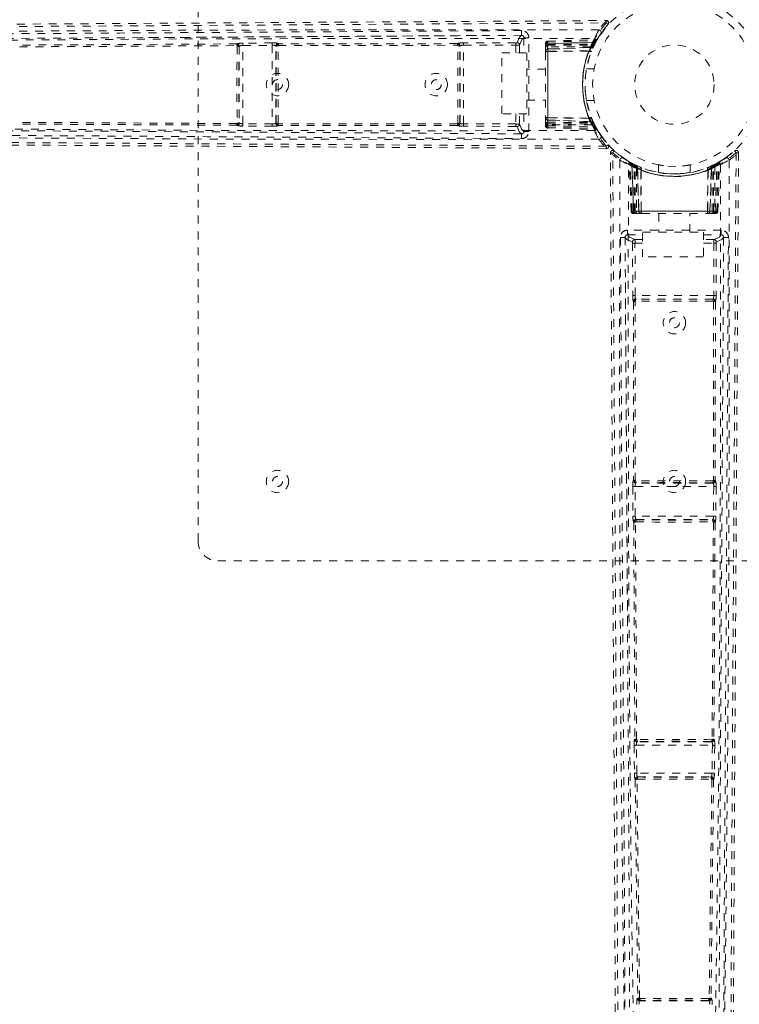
# Model space of a CAD drawing. Header units: inches. Extents: x 23.4 to 64.9, y 13.6 to 55.1.
# Tile 3 of 5: x 35.9 to 44.9, y 22.8 to 35.2. Entities that reach past the tile are written whole.
import ezdxf

# ---------------------------------------------------------------- set-up
doc = ezdxf.new("R2010")
doc.units = ezdxf.units.IN
doc.header["$MEASUREMENT"] = 0
doc.linetypes.add('SLD-Dashed', pattern=[0.075, 0.05, -0.025])

msp = doc.modelspace()

# ---------------------------------------------------------------- linework, layer by layer
at = {"color": 7, "linetype": 'SLD-Dashed', "lineweight": 0}
for p, q in [((38.128, 28.639), (38.128, 40.139)), ((42.201, 35.009), (42.2, 35.01)), ((42.203, 35.01), (42.203, 35.07)), ((42.214, 35.008), (42.203, 35.01)), ((42.214, 35.008), (42.204, 35.009)), ((42.294, 34.98), (42.233, 34.98)), ((42.233, 34.98), (42.233, 34.79)), ((42.294, 33.799), (42.294, 34.98)), ((35.879, 34.865), (38.615, 34.88)), ((38.616, 34.902), (35.881, 34.887)), ((38.617, 34.904), (38.616, 34.902)), ((38.646, 34.868), (38.646, 34.868)), ((38.647, 34.872), (38.647, 34.874)), ((38.647, 34.874), (38.647, 33.905)), ((39.063, 34.914), (38.692, 34.912)), ((38.692, 34.882), (39.063, 34.884)), ((38.692, 33.897), (38.692, 34.882)), ((39.063, 34.884), (39.063, 33.894)), ((39.108, 34.877), (39.11, 34.874)), ((39.108, 33.901), (39.108, 34.877)), ((39.11, 34.87), (39.11, 34.87)), ((39.14, 34.903), (39.138, 34.907)), ((39.139, 34.882), (41.395, 34.884)), ((41.396, 34.905), (39.14, 34.903)), ((41.397, 34.906), (41.396, 34.905)), ((41.426, 34.876), (41.427, 34.877)), ((41.427, 33.902), (41.427, 34.877)), ((42.131, 34.916), (41.471, 34.914)), ((41.471, 34.884), (42.131, 34.886)), ((41.471, 33.894), (41.471, 34.884)), ((42.131, 34.79), (42.131, 34.886)), ((42.176, 34.79), (42.176, 34.888)), ((42.503, 34.893), (42.503, 34.883)), ((42.503, 34.874), (42.503, 34.82)), ((42.503, 34.865), (42.503, 34.872)), ((43.122, 34.924), (42.528, 34.904)), ((42.532, 34.936), (43.138, 34.957)), ((42.532, 34.923), (43.129, 34.944)), ((42.532, 34.936), (42.532, 34.923)), ((42.532, 34.904), (43.119, 34.925)), ((42.532, 34.884), (42.532, 34.923)), ((42.532, 34.904), (42.532, 34.838)), ((42.532, 34.897), (43.089, 34.898)), ((42.532, 33.882), (42.532, 34.897)), ((42.532, 34.884), (43.083, 34.884)), ((42.532, 34.884), (42.532, 33.895)), ((43.074, 34.865), (42.532, 34.865)), ((42.532, 33.914), (42.532, 34.865)), ((42.532, 34.838), (43.083, 34.857)), ((43.083, 34.855), (42.532, 34.836)), ((43.074, 34.865), (43.1, 34.854)), ((43.083, 34.857), (43.119, 34.925)), ((43.083, 34.857), (43.083, 34.855)), ((43.108, 34.87), (43.109, 34.872)), ((43.109, 34.874), (43.144, 34.94)), ((43.109, 34.872), (43.109, 34.874)), ((43.114, 34.883), (43.115, 34.885)), ((43.129, 34.944), (43.138, 34.957)), ((43.15, 34.953), (43.158, 34.966)), ((43.154, 34.958), (43.162, 34.972)), ((41.956, 34.79), (42.27, 34.79)), ((41.956, 34.021), (41.956, 34.79)), ((42.27, 34.79), (42.27, 34.021)), ((42.503, 34.806), (42.503, 34.799)), ((42.503, 34.799), (42.503, 33.98)), ((42.532, 34.836), (42.532, 34.838)), ((42.532, 34.809), (43.056, 34.814)), ((43.053, 34.81), (42.532, 34.806)), ((42.532, 34.809), (42.532, 34.806)), ((42.532, 34.806), (42.532, 33.973)), ((43.053, 34.81), (43.056, 34.814)), ((43.08, 34.807), (43.083, 34.812)), ((42.503, 34.584), (42.27, 34.584)), ((43.117, 34.589), (43.02, 34.589)), ((42.27, 34.194), (42.503, 34.194)), ((43.02, 34.189), (43.117, 34.189)), ((42.27, 34.021), (41.956, 34.021)), ((42.131, 34.021), (42.131, 33.893)), ((42.176, 33.891), (42.176, 34.021)), ((42.233, 34.021), (42.233, 33.799)), ((38.615, 33.898), (35.879, 33.914)), ((38.616, 33.877), (35.881, 33.892)), ((38.617, 33.875), (38.616, 33.877)), ((38.646, 33.911), (38.646, 33.911)), ((38.647, 33.905), (38.647, 33.907)), ((39.063, 33.894), (38.692, 33.897)), ((39.063, 33.864), (38.692, 33.867)), ((39.11, 33.905), (39.108, 33.901)), ((39.11, 33.909), (39.11, 33.909)), ((39.14, 33.875), (39.138, 33.871)), ((41.396, 33.895), (39.139, 33.897)), ((41.396, 33.873), (39.14, 33.875)), ((41.397, 33.873), (41.396, 33.873)), ((41.427, 33.902), (41.426, 33.903)), ((42.131, 33.893), (41.471, 33.894)), ((42.131, 33.863), (41.471, 33.864)), ((42.503, 33.979), (42.503, 33.972)), ((42.503, 33.959), (42.503, 33.904)), ((42.503, 33.895), (42.503, 33.886)), ((42.528, 33.875), (43.122, 33.854)), ((42.532, 33.973), (43.053, 33.968)), ((42.532, 33.973), (42.532, 33.97)), ((43.056, 33.964), (42.532, 33.97)), ((42.532, 33.943), (43.083, 33.923)), ((42.532, 33.941), (42.532, 33.943)), ((42.532, 33.941), (42.532, 33.874)), ((43.083, 33.922), (42.532, 33.941)), ((42.532, 33.914), (43.074, 33.913)), ((42.532, 33.895), (43.083, 33.895)), ((43.089, 33.881), (42.532, 33.881)), ((42.532, 33.843), (42.532, 33.881)), ((42.532, 33.874), (43.119, 33.854)), ((43.056, 33.964), (43.053, 33.968)), ((43.1, 33.925), (43.074, 33.913)), ((43.083, 33.923), (43.083, 33.922)), ((43.119, 33.854), (43.083, 33.922)), ((43.089, 33.954), (43.103, 33.923)), ((43.115, 33.894), (43.089, 33.881)), ((43.108, 33.909), (43.109, 33.907)), ((43.109, 33.905), (43.109, 33.907)), ((43.144, 33.839), (43.109, 33.905)), ((42.2, 33.769), (42.201, 33.769)), ((42.203, 33.769), (42.214, 33.771)), ((42.203, 33.709), (42.203, 33.769)), ((42.204, 33.77), (42.214, 33.771)), ((42.233, 33.799), (42.294, 33.799)), ((42.532, 33.856), (43.129, 33.835)), ((42.532, 33.856), (42.532, 33.843)), ((42.532, 33.843), (43.138, 33.821)), ((43.138, 33.821), (43.129, 33.835)), ((43.141, 33.846), (43.204, 33.743)), ((43.162, 33.807), (43.154, 33.82)), ((43.22, 33.721), (43.204, 33.74)), ((43.209, 33.736), (43.292, 33.632)), ((43.27, 33.582), (43.27, 33.612)), ((44.781, 33.471), (44.885, 33.554)), ((44.935, 33.531), (44.905, 33.531)), ((43.559, 33.416), (43.545, 33.424)), ((43.565, 33.412), (43.551, 33.419)), ((43.573, 33.391), (43.56, 33.399)), ((43.581, 32.793), (43.56, 33.399)), ((43.594, 32.793), (43.573, 33.391)), ((43.644, 33.371), (43.577, 33.406)), ((43.66, 33.345), (43.592, 33.38)), ((43.613, 32.793), (43.592, 33.38)), ((43.593, 33.384), (43.613, 32.79)), ((43.634, 33.376), (43.632, 33.377)), ((43.645, 33.37), (43.644, 33.371)), ((43.647, 33.37), (43.645, 33.37)), ((43.928, 33.379), (43.928, 33.282)), ((44.328, 33.282), (44.328, 33.379)), ((44.663, 33.38), (44.595, 33.345)), ((44.608, 33.369), (44.61, 33.37)), ((44.612, 33.371), (44.611, 33.37)), ((44.678, 33.406), (44.612, 33.371)), ((44.623, 33.377), (44.636, 33.351)), ((44.642, 32.79), (44.663, 33.384)), ((44.643, 32.793), (44.663, 33.38)), ((44.661, 32.793), (44.682, 33.391)), ((44.671, 33.403), (44.774, 33.466)), ((44.675, 32.793), (44.696, 33.399)), ((44.696, 33.399), (44.682, 33.391)), ((44.71, 33.424), (44.697, 33.416)), ((44.796, 33.481), (44.777, 33.466)), ((43.62, 32.793), (43.619, 33.351)), ((43.633, 32.793), (43.633, 33.344)), ((43.652, 33.336), (43.663, 33.362)), ((43.652, 33.336), (43.652, 32.793)), ((43.66, 33.345), (43.662, 33.344)), ((43.68, 32.793), (43.66, 33.345)), ((43.662, 33.344), (43.681, 32.793)), ((43.707, 33.315), (43.703, 33.317)), ((43.708, 32.793), (43.703, 33.317)), ((43.71, 33.342), (43.705, 33.344)), ((43.707, 33.315), (43.711, 32.793)), ((44.544, 32.793), (44.549, 33.315)), ((44.553, 33.317), (44.547, 32.793)), ((44.553, 33.317), (44.549, 33.315)), ((44.563, 33.351), (44.594, 33.365)), ((44.574, 32.793), (44.594, 33.344)), ((44.595, 33.345), (44.576, 32.793)), ((44.592, 33.362), (44.604, 33.336)), ((44.594, 33.344), (44.595, 33.345)), ((44.603, 32.793), (44.604, 33.336)), ((44.622, 32.793), (44.622, 33.344)), ((44.636, 33.351), (44.636, 32.793)), ((43.581, 32.793), (43.594, 32.793)), ((43.633, 32.793), (43.594, 32.793)), ((43.613, 32.793), (43.68, 32.793)), ((44.635, 32.793), (43.62, 32.793)), ((43.624, 32.764), (43.634, 32.764)), ((43.633, 32.793), (44.622, 32.793)), ((43.643, 32.764), (43.697, 32.764)), ((43.652, 32.764), (43.645, 32.764)), ((44.603, 32.793), (43.652, 32.793)), ((43.681, 32.793), (43.68, 32.793)), ((43.681, 32.793), (43.708, 32.793)), ((43.708, 32.793), (43.711, 32.793)), ((43.711, 32.793), (44.544, 32.793)), ((43.711, 32.764), (43.718, 32.764)), ((43.718, 32.764), (44.537, 32.764)), ((43.933, 32.764), (43.933, 32.532)), ((44.323, 32.532), (44.323, 32.764)), ((44.538, 32.764), (44.545, 32.764)), ((44.544, 32.793), (44.547, 32.793)), ((44.547, 32.793), (44.574, 32.793)), ((44.558, 32.764), (44.613, 32.764)), ((44.576, 32.793), (44.574, 32.793)), ((44.576, 32.793), (44.643, 32.793)), ((44.622, 32.764), (44.631, 32.764)), ((44.675, 32.793), (44.636, 32.793)), ((44.661, 32.793), (44.675, 32.793)), ((43.537, 32.555), (43.537, 32.495)), ((44.718, 32.555), (43.537, 32.555)), ((43.727, 32.218), (43.727, 32.532)), ((43.727, 32.532), (44.496, 32.532)), ((44.496, 32.532), (44.496, 32.218)), ((44.718, 32.495), (44.718, 32.555)), ((43.507, 32.465), (43.447, 32.465)), ((43.509, 32.476), (43.507, 32.465)), ((43.508, 32.463), (43.507, 32.461)), ((43.509, 32.476), (43.508, 32.466)), ((43.537, 32.495), (43.727, 32.495)), ((43.601, 32.393), (43.603, 31.733)), ((43.727, 32.438), (43.629, 32.438)), ((43.727, 32.393), (43.631, 32.393)), ((43.633, 31.733), (43.631, 32.393)), ((44.496, 32.495), (44.718, 32.495)), ((44.626, 32.438), (44.496, 32.438)), ((44.496, 32.393), (44.624, 32.393)), ((44.624, 32.393), (44.623, 31.733)), ((44.654, 32.393), (44.653, 31.733)), ((44.748, 32.465), (44.746, 32.476)), ((44.747, 32.466), (44.746, 32.476)), ((44.808, 32.465), (44.748, 32.465)), ((44.748, 32.461), (44.748, 32.463)), ((44.496, 32.218), (43.727, 32.218)), ((43.611, 31.658), (43.612, 31.658)), ((43.612, 31.658), (43.614, 29.401)), ((44.623, 31.733), (43.633, 31.733)), ((43.635, 29.4), (43.633, 31.657)), ((43.641, 31.688), (43.641, 31.688)), ((44.615, 31.688), (43.641, 31.688)), ((44.615, 31.688), (44.614, 31.688)), ((44.622, 31.657), (44.62, 29.4)), ((44.644, 31.658), (44.642, 29.401)), ((44.644, 31.658), (44.644, 31.658)), ((43.614, 29.401), (43.61, 29.399)), ((44.642, 29.401), (44.646, 29.399)), ((43.603, 29.324), (43.605, 28.954)), ((43.633, 29.325), (44.623, 29.325)), ((43.635, 28.954), (43.633, 29.325)), ((43.64, 29.37), (43.643, 29.372)), ((44.616, 29.37), (43.64, 29.37)), ((43.647, 29.372), (43.647, 29.372)), ((44.608, 29.372), (44.608, 29.372)), ((44.612, 29.372), (44.616, 29.37)), ((44.623, 29.325), (44.62, 28.954)), ((44.653, 29.324), (44.65, 28.954)), ((44.62, 28.954), (43.635, 28.954)), ((43.645, 28.908), (43.643, 28.909)), ((43.643, 28.909), (44.612, 28.909)), ((43.649, 28.908), (43.649, 28.908)), ((44.606, 28.908), (44.606, 28.908)), ((44.612, 28.909), (44.611, 28.908)), ((43.614, 28.879), (43.615, 28.878)), ((43.615, 28.878), (43.63, 26.142)), ((43.652, 26.141), (43.637, 28.877)), ((44.619, 28.877), (44.603, 26.141)), ((44.64, 28.878), (44.625, 26.142)), ((44.642, 28.879), (44.64, 28.878)), ((49.878, 28.389), (38.378, 28.389)), ((43.619, 26.065), (43.625, 25.713)), ((43.63, 26.142), (43.625, 26.14)), ((43.649, 26.066), (44.606, 26.066)), ((43.654, 25.713), (43.649, 26.066)), ((43.655, 26.111), (43.66, 26.113)), ((44.6, 26.111), (43.655, 26.111)), ((43.664, 26.113), (43.664, 26.113)), ((44.592, 26.113), (44.592, 26.113)), ((44.596, 26.113), (44.6, 26.111)), ((44.606, 26.066), (44.601, 25.713)), ((44.625, 26.142), (44.63, 26.14)), ((44.636, 26.065), (44.631, 25.713)), ((44.601, 25.713), (43.654, 25.713)), ((43.633, 25.638), (43.634, 25.637)), ((43.634, 25.637), (43.666, 22.88)), ((43.689, 22.879), (43.656, 25.636)), ((43.664, 25.667), (43.663, 25.668)), ((43.663, 25.668), (44.593, 25.668)), ((43.669, 25.667), (43.669, 25.667)), ((44.599, 25.636), (44.566, 22.879)), ((44.587, 25.667), (44.587, 25.667)), ((44.621, 25.637), (44.589, 22.88)), ((44.593, 25.668), (44.591, 25.667)), ((44.623, 25.638), (44.621, 25.637)), ((43.666, 22.88), (43.66, 22.877)), ((43.69, 22.848), (43.696, 22.851)), ((44.566, 22.848), (43.69, 22.848)), ((44.559, 22.851), (44.566, 22.848)), ((44.589, 22.88), (44.596, 22.877))]:
    msp.add_line(p, q, dxfattribs=at)
at = {"color": 7, "linetype": 'SLD-Dashed', "lineweight": 0, "flags": 128}
for points in [[(26.273, 35.096), (27.609, 35.092), (28.962, 35.092), (30.341, 35.095), (31.667, 35.099), (33.033, 35.105), (34.399, 35.112), (35.699, 35.12), (36.853, 35.127), (37.658, 35.132), (38.984, 35.14), (40.126, 35.147), (41.216, 35.154), (42.264, 35.16), (43.27, 35.166)], [(26.846, 35.125), (30.521, 35.125), (34.77, 35.145), (39.02, 35.17), (43.27, 35.196)], [(43.27, 35.196), (43.269, 35.196), (43.269, 35.194), (43.27, 35.188), (43.27, 35.178), (43.269, 35.172), (43.27, 35.166)], [(43.289, 35.148), (43.293, 35.155), (43.296, 35.163), (43.296, 35.171), (43.295, 35.179), (43.291, 35.186), (43.286, 35.191), (43.28, 35.195), (43.272, 35.196)], [(43.176, 35.077), (40.733, 35.08), (38.291, 35.076), (35.851, 35.062), (33.413, 35.036), (31.499, 35.009), (29.587, 34.979), (27.679, 34.953), (25.774, 34.943)], [(42.203, 35.07), (41.592, 35.066), (40.945, 35.062), (40.263, 35.058), (39.545, 35.054), (38.803, 35.049), (38.704, 35.049), (38.603, 35.048), (38.503, 35.047), (38.401, 35.047), (38.299, 35.046), (38.171, 35.045), (37.786, 35.043), (37.443, 35.041), (37.142, 35.039), (36.884, 35.037), (36.742, 35.036), (36.617, 35.035), (36.509, 35.035), (36.418, 35.034), (36.344, 35.034), (36.288, 35.033), (36.157, 35.033), (35.983, 35.032), (35.46, 35.028), (34.979, 35.025), (34.749, 35.024), (34.529, 35.023), (34.32, 35.022), (34.06, 35.02), (33.798, 35.019), (33.542, 35.017), (33.293, 35.016), (32.174, 35.01), (30.984, 35.005), (29.844, 35.001), (28.689, 34.998), (27.526, 34.998), (26.388, 35)], [(42.203, 35.01), (38.277, 34.986), (34.351, 34.962), (30.425, 34.943), (26.5, 34.94)], [(41.633, 35.007), (41.19, 35.004), (40.619, 35), (40.088, 34.997), (39.595, 34.994), (39.149, 34.991), (38.742, 34.989), (38.371, 34.987), (38.039, 34.984), (37.584, 34.982), (37.287, 34.98)], [(42.203, 35.01), (42.175, 34.987), (42.146, 34.918)], [(42.176, 34.888), (42.205, 34.957), (42.233, 34.98)], [(25.757, 34.826), (27.693, 34.836), (29.632, 34.863), (31.574, 34.895), (33.518, 34.925), (35.464, 34.948), (38.014, 34.965), (40.567, 34.971), (43.12, 34.969)], [(38.647, 34.872), (38.646, 34.879), (38.643, 34.885), (38.639, 34.889), (38.634, 34.892), (38.629, 34.892), (38.624, 34.89), (38.619, 34.886), (38.615, 34.88)], [(38.62, 34.874), (38.62, 34.875), (38.62, 34.876), (38.619, 34.878), (38.615, 34.88)], [(38.692, 34.909), (38.681, 34.911), (38.676, 34.911)], [(38.692, 34.882), (38.692, 34.892), (38.692, 34.902), (38.692, 34.909), (38.692, 34.912)], [(39.063, 34.884), (39.063, 34.89), (39.063, 34.895), (39.063, 34.9), (39.063, 34.905), (39.063, 34.908), (39.063, 34.911), (39.063, 34.913), (39.063, 34.914)], [(39.139, 34.882), (39.135, 34.887), (39.131, 34.891), (39.126, 34.893), (39.121, 34.892), (39.117, 34.89), (39.113, 34.886), (39.111, 34.88), (39.11, 34.874)], [(39.139, 34.882), (39.135, 34.88), (39.134, 34.878), (39.134, 34.877), (39.134, 34.876)], [(41.426, 34.876), (41.425, 34.883), (41.423, 34.888), (41.419, 34.893), (41.414, 34.895), (41.409, 34.895), (41.404, 34.893), (41.399, 34.889), (41.396, 34.884)], [(41.4, 33.901), (41.4, 34.143), (41.4, 34.389), (41.4, 34.636), (41.4, 34.878)], [(41.426, 33.907), (41.426, 34.025), (41.426, 34.144), (41.426, 34.263), (41.426, 34.383), (41.426, 34.493), (41.426, 34.603), (41.426, 34.708), (41.426, 34.79), (41.426, 34.871)], [(41.471, 34.884), (41.471, 34.895), (41.471, 34.904), (41.471, 34.911), (41.471, 34.914)], [(42.131, 34.916), (42.131, 34.913), (42.131, 34.906), (42.131, 34.896), (42.131, 34.886)], [(42.532, 34.897), (42.532, 34.912), (42.532, 34.925), (42.532, 34.93), (42.532, 34.933), (42.532, 34.936)], [(42.532, 34.865), (42.532, 34.873), (42.532, 34.881), (42.532, 34.888), (42.532, 34.894), (42.532, 34.899), (42.532, 34.902), (42.532, 34.904), (42.532, 34.904)], [(43.162, 34.972), (43.161, 34.97), (43.161, 34.97)], [(42.503, 34.799), (42.505, 34.803), (42.511, 34.806), (42.521, 34.808), (42.532, 34.809)], [(42.532, 34.836), (42.532, 34.833), (42.532, 34.827), (42.532, 34.819), (42.532, 34.809)], [(43.083, 34.812), (43.082, 34.811), (43.08, 34.81), (43.077, 34.81), (43.074, 34.81), (43.07, 34.81), (43.065, 34.811), (43.061, 34.813), (43.056, 34.814)], [(43.02, 34.192), (43.02, 34.191), (43.017, 34.208), (43.012, 34.246), (43.006, 34.301), (43.003, 34.365), (43.003, 34.389)], [(43.12, 33.81), (40.683, 33.808), (38.246, 33.812), (35.811, 33.828), (33.379, 33.856), (31.47, 33.885), (29.562, 33.917), (27.658, 33.943), (25.757, 33.952)], [(38.615, 33.898), (38.619, 33.893), (38.624, 33.889), (38.629, 33.887), (38.634, 33.887), (38.639, 33.889), (38.643, 33.894), (38.646, 33.9), (38.647, 33.907)], [(38.615, 33.898), (38.619, 33.901), (38.62, 33.902), (38.62, 33.903), (38.62, 33.904)], [(38.676, 33.868), (38.681, 33.868), (38.692, 33.869)], [(38.692, 33.867), (38.692, 33.87), (38.692, 33.877), (38.692, 33.887), (38.692, 33.897)], [(39.063, 33.864), (39.063, 33.866), (39.063, 33.868), (39.063, 33.87), (39.063, 33.874), (39.063, 33.879), (39.063, 33.884), (39.063, 33.889), (39.063, 33.894)], [(39.11, 33.905), (39.111, 33.899), (39.113, 33.893), (39.117, 33.889), (39.121, 33.886), (39.126, 33.886), (39.131, 33.888), (39.135, 33.892), (39.139, 33.897)], [(39.134, 33.902), (39.134, 33.902), (39.134, 33.901), (39.135, 33.899), (39.139, 33.897)], [(41.396, 33.895), (41.399, 33.89), (41.404, 33.886), (41.409, 33.884), (41.414, 33.884), (41.419, 33.886), (41.423, 33.89), (41.425, 33.896), (41.426, 33.903)], [(41.396, 33.895), (41.399, 33.897), (41.4, 33.899), (41.4, 33.9), (41.4, 33.901)], [(41.471, 33.864), (41.471, 33.866), (41.471, 33.868), (41.471, 33.871), (41.471, 33.874), (41.471, 33.879), (41.471, 33.884), (41.471, 33.889), (41.471, 33.894)], [(42.131, 33.863), (42.131, 33.866), (42.131, 33.873), (42.131, 33.882), (42.131, 33.893)], [(42.233, 33.799), (42.205, 33.822), (42.176, 33.891)], [(42.532, 33.97), (42.526, 33.97), (42.52, 33.971), (42.515, 33.972), (42.511, 33.973), (42.508, 33.974), (42.505, 33.976), (42.503, 33.978), (42.503, 33.979)], [(42.532, 33.97), (42.532, 33.96), (42.532, 33.951), (42.532, 33.945), (42.532, 33.943)], [(42.532, 33.874), (42.532, 33.875), (42.532, 33.877), (42.532, 33.88), (42.532, 33.885), (42.532, 33.891), (42.532, 33.898), (42.532, 33.906), (42.532, 33.914)], [(42.532, 33.895), (42.532, 33.881), (42.532, 33.868), (42.532, 33.86), (42.532, 33.856)], [(43.083, 33.966), (43.082, 33.968), (43.08, 33.968), (43.077, 33.969), (43.074, 33.969), (43.07, 33.968), (43.065, 33.967), (43.061, 33.966), (43.056, 33.964)], [(43.123, 33.877), (43.118, 33.886), (43.113, 33.893)], [(43.176, 33.701), (40.733, 33.699), (38.291, 33.703), (35.851, 33.717), (33.413, 33.743), (31.499, 33.77), (29.588, 33.8), (27.679, 33.825), (25.774, 33.835)], [(26.388, 33.779), (27.146, 33.781), (27.94, 33.781), (28.77, 33.78), (29.637, 33.779), (30.488, 33.776), (31.206, 33.773), (31.891, 33.77), (32.626, 33.767), (33.413, 33.762), (33.654, 33.761), (33.9, 33.76), (34.15, 33.758), (34.368, 33.757), (34.544, 33.756), (34.73, 33.755), (34.924, 33.754), (35.126, 33.752), (35.535, 33.75), (35.976, 33.747), (36.448, 33.744), (36.54, 33.744), (36.564, 33.744), (36.581, 33.743), (36.604, 33.743), (36.633, 33.743), (36.668, 33.743), (36.71, 33.743), (36.856, 33.742), (37.05, 33.741), (37.25, 33.739), (37.485, 33.738), (37.753, 33.736), (37.868, 33.735), (37.987, 33.735), (38.112, 33.734), (38.243, 33.733), (38.325, 33.733), (38.405, 33.732), (39.24, 33.727), (40.045, 33.722), (40.807, 33.717), (41.526, 33.713), (42.203, 33.709)], [(26.5, 33.839), (30.425, 33.836), (34.351, 33.817), (38.277, 33.793), (42.203, 33.769)], [(42.203, 33.769), (42.175, 33.792), (42.146, 33.861)], [(43.27, 33.612), (42.334, 33.618), (41.362, 33.624), (40.354, 33.63), (39.585, 33.635), (39.483, 33.635), (39.381, 33.636), (39.278, 33.637), (39.175, 33.637), (39.071, 33.638), (38.947, 33.639), (38.58, 33.641), (38.245, 33.643), (37.941, 33.645), (37.67, 33.647), (37.162, 33.65), (36.718, 33.653), (36.06, 33.657), (35.461, 33.66), (34.92, 33.663), (34.311, 33.667), (33.691, 33.67), (32.493, 33.676), (31.217, 33.681), (29.985, 33.685), (28.744, 33.687), (27.494, 33.686), (26.273, 33.683)], [(43.27, 33.582), (39.02, 33.608), (34.77, 33.634), (30.521, 33.654), (26.88, 33.653)], [(43.369, 33.551), (43.362, 33.555), (43.354, 33.557), (43.346, 33.558), (43.338, 33.557), (43.331, 33.553), (43.326, 33.548), (43.322, 33.541), (43.321, 33.534)], [(43.321, 33.531), (43.321, 33.531), (43.323, 33.531), (43.329, 33.532), (43.339, 33.531), (43.345, 33.531), (43.351, 33.531)], [(43.392, 17.108), (43.392, 20.782), (43.372, 25.032), (43.347, 29.281), (43.321, 33.531)], [(43.421, 16.534), (43.425, 17.87), (43.425, 19.224), (43.422, 20.602), (43.418, 21.928), (43.412, 23.294), (43.405, 24.66), (43.397, 25.961), (43.39, 27.114), (43.385, 27.92), (43.377, 29.245), (43.37, 30.388), (43.363, 31.478), (43.357, 32.526), (43.351, 33.532)], [(44.905, 33.532), (44.899, 32.596), (44.893, 31.624), (44.887, 30.616), (44.882, 29.847), (44.882, 29.745), (44.881, 29.642), (44.88, 29.539), (44.88, 29.436), (44.879, 29.333), (44.878, 29.208), (44.876, 28.842), (44.874, 28.507), (44.872, 28.203), (44.87, 27.932), (44.867, 27.424), (44.864, 26.98), (44.86, 26.322), (44.857, 25.723), (44.854, 25.181), (44.85, 24.573), (44.847, 23.953), (44.841, 22.755), (44.836, 21.479), (44.832, 20.247), (44.83, 19.006), (44.831, 17.756), (44.834, 16.534)], [(44.935, 33.531), (44.909, 29.281), (44.883, 25.032), (44.863, 20.782), (44.864, 17.141)], [(43.44, 33.437), (43.437, 30.994), (43.441, 28.553), (43.455, 26.112), (43.481, 23.674), (43.509, 21.761), (43.539, 19.849), (43.564, 17.941), (43.574, 16.036)], [(43.545, 33.424), (43.547, 33.423), (43.547, 33.423)], [(43.691, 16.018), (43.681, 17.954), (43.654, 19.893), (43.622, 21.835), (43.592, 23.779), (43.569, 25.725), (43.552, 28.276), (43.546, 30.828), (43.548, 33.382)], [(44.707, 33.382), (44.709, 30.944), (44.705, 28.508), (44.689, 26.073), (44.661, 23.641), (44.632, 21.731), (44.6, 19.824), (44.574, 17.92), (44.565, 16.018)], [(44.64, 33.385), (44.631, 33.38), (44.624, 33.375)], [(44.816, 33.437), (44.818, 30.994), (44.814, 28.553), (44.8, 26.112), (44.774, 23.674), (44.747, 21.761), (44.717, 19.849), (44.692, 17.941), (44.682, 16.036)], [(43.705, 33.344), (43.706, 33.343), (43.707, 33.341), (43.707, 33.339), (43.707, 33.335), (43.707, 33.332), (43.706, 33.327), (43.704, 33.322), (43.703, 33.317)], [(44.551, 33.344), (44.549, 33.343), (44.549, 33.341), (44.548, 33.339), (44.548, 33.335), (44.549, 33.332), (44.55, 33.327), (44.551, 33.322), (44.553, 33.317)], [(43.62, 32.793), (43.605, 32.793), (43.592, 32.793), (43.587, 32.793), (43.584, 32.793), (43.581, 32.793)], [(43.652, 32.793), (43.644, 32.793), (43.636, 32.793), (43.629, 32.793), (43.623, 32.793), (43.618, 32.793), (43.615, 32.793), (43.613, 32.793), (43.613, 32.793)], [(43.718, 32.764), (43.714, 32.766), (43.711, 32.773), (43.709, 32.783), (43.708, 32.793)], [(44.547, 32.793), (44.547, 32.788), (44.546, 32.782), (44.545, 32.777), (44.544, 32.773), (44.543, 32.769), (44.541, 32.767), (44.539, 32.765), (44.538, 32.764)], [(44.643, 32.793), (44.642, 32.793), (44.641, 32.793), (44.637, 32.793), (44.632, 32.793), (44.626, 32.793), (44.619, 32.793), (44.611, 32.793), (44.603, 32.793)], [(44.622, 32.793), (44.636, 32.793), (44.649, 32.793), (44.658, 32.793), (44.661, 32.793)], [(43.447, 32.465), (43.451, 31.853), (43.455, 31.207), (43.459, 30.524), (43.463, 29.807), (43.468, 29.065), (43.469, 28.965), (43.469, 28.865), (43.47, 28.764), (43.47, 28.663), (43.471, 28.561), (43.472, 28.432), (43.474, 28.047), (43.476, 27.704), (43.478, 27.404), (43.48, 27.146), (43.481, 27.003), (43.482, 26.878), (43.482, 26.77), (43.483, 26.68), (43.483, 26.606), (43.484, 26.549), (43.484, 26.419), (43.486, 26.244), (43.489, 25.722), (43.492, 25.24), (43.493, 25.01), (43.494, 24.791), (43.496, 24.582), (43.497, 24.322), (43.499, 24.06), (43.5, 23.804), (43.501, 23.555), (43.507, 22.436), (43.512, 21.246), (43.516, 20.106), (43.519, 18.951), (43.519, 17.788), (43.518, 16.65)], [(43.507, 32.465), (43.53, 32.436), (43.6, 32.408)], [(43.507, 32.465), (43.531, 28.539), (43.555, 24.612), (43.574, 20.687), (43.577, 16.761)], [(43.629, 32.438), (43.56, 32.466), (43.537, 32.495)], [(43.601, 32.393), (43.604, 32.393), (43.611, 32.393), (43.621, 32.393), (43.631, 32.393)], [(44.654, 32.393), (44.651, 32.393), (44.644, 32.393), (44.635, 32.393), (44.624, 32.393)], [(44.718, 32.495), (44.695, 32.466), (44.626, 32.438)], [(44.748, 32.465), (44.725, 32.436), (44.656, 32.408)], [(44.678, 16.761), (44.681, 20.687), (44.7, 24.612), (44.724, 28.539), (44.748, 32.465)], [(44.738, 16.65), (44.736, 17.408), (44.736, 18.202), (44.737, 19.032), (44.739, 19.899), (44.741, 20.75), (44.744, 21.467), (44.747, 22.152), (44.751, 22.888), (44.755, 23.674), (44.756, 23.916), (44.757, 24.161), (44.759, 24.411), (44.76, 24.629), (44.761, 24.806), (44.762, 24.991), (44.763, 25.185), (44.765, 25.388), (44.767, 25.797), (44.77, 26.238), (44.773, 26.709), (44.773, 26.802), (44.773, 26.825), (44.774, 26.842), (44.774, 26.865), (44.774, 26.895), (44.774, 26.93), (44.774, 26.972), (44.775, 27.118), (44.777, 27.311), (44.778, 27.512), (44.779, 27.747), (44.781, 28.015), (44.782, 28.129), (44.782, 28.249), (44.783, 28.374), (44.784, 28.504), (44.784, 28.587), (44.785, 28.667), (44.79, 29.502), (44.795, 30.306), (44.8, 31.068), (44.804, 31.788), (44.808, 32.465)], [(43.51, 31.895), (43.513, 31.451), (43.517, 30.881), (43.52, 30.349), (43.523, 29.857), (43.526, 29.411), (43.528, 29.003), (43.531, 28.633), (43.533, 28.301), (43.536, 27.846), (43.537, 27.549)], [(43.633, 31.733), (43.622, 31.733), (43.613, 31.733), (43.606, 31.733), (43.603, 31.733)], [(43.641, 31.688), (43.634, 31.687), (43.629, 31.684), (43.624, 31.68), (43.622, 31.676), (43.622, 31.67), (43.624, 31.665), (43.628, 31.661), (43.633, 31.657)], [(44.616, 31.662), (44.374, 31.662), (44.128, 31.662), (43.881, 31.662), (43.639, 31.662)], [(44.61, 31.688), (44.492, 31.688), (44.374, 31.688), (44.254, 31.688), (44.134, 31.688), (44.024, 31.688), (43.914, 31.688), (43.809, 31.688), (43.727, 31.688), (43.646, 31.688)], [(44.622, 31.657), (44.628, 31.661), (44.631, 31.665), (44.633, 31.67), (44.633, 31.676), (44.631, 31.68), (44.627, 31.684), (44.621, 31.687), (44.614, 31.688)], [(44.622, 31.657), (44.62, 31.661), (44.618, 31.662), (44.617, 31.662), (44.616, 31.662)], [(44.653, 31.733), (44.652, 31.733), (44.649, 31.733), (44.647, 31.733), (44.643, 31.733), (44.638, 31.733), (44.634, 31.733), (44.628, 31.733), (44.623, 31.733)], [(43.635, 29.4), (43.63, 29.397), (43.626, 29.393), (43.624, 29.388), (43.625, 29.383), (43.627, 29.378), (43.631, 29.375), (43.637, 29.372), (43.643, 29.372)], [(43.635, 29.4), (43.638, 29.397), (43.639, 29.396), (43.64, 29.396), (43.641, 29.396)], [(44.612, 29.372), (44.618, 29.372), (44.624, 29.375), (44.628, 29.378), (44.631, 29.383), (44.631, 29.388), (44.629, 29.393), (44.625, 29.397), (44.62, 29.4)], [(44.615, 29.396), (44.616, 29.396), (44.616, 29.396), (44.618, 29.397), (44.62, 29.4)], [(43.633, 29.325), (43.627, 29.325), (43.622, 29.325), (43.617, 29.325), (43.613, 29.325), (43.609, 29.325), (43.606, 29.325), (43.604, 29.324), (43.603, 29.324)], [(44.653, 29.324), (44.652, 29.324), (44.649, 29.325), (44.647, 29.325), (44.643, 29.325), (44.638, 29.325), (44.634, 29.325), (44.628, 29.325), (44.623, 29.325)], [(43.635, 28.954), (43.625, 28.954), (43.615, 28.954), (43.608, 28.954), (43.605, 28.954)], [(43.608, 28.954), (43.606, 28.942), (43.606, 28.938)], [(43.645, 28.908), (43.638, 28.907), (43.632, 28.905), (43.628, 28.901), (43.625, 28.896), (43.625, 28.891), (43.627, 28.885), (43.631, 28.881), (43.637, 28.877)], [(44.619, 28.877), (44.625, 28.881), (44.628, 28.885), (44.63, 28.891), (44.63, 28.896), (44.628, 28.901), (44.623, 28.905), (44.617, 28.907), (44.611, 28.908)], [(44.65, 28.954), (44.647, 28.954), (44.64, 28.954), (44.63, 28.954), (44.62, 28.954)], [(44.649, 28.938), (44.649, 28.942), (44.648, 28.954)], [(43.643, 28.882), (43.642, 28.882), (43.641, 28.882), (43.639, 28.881), (43.637, 28.877)], [(44.619, 28.877), (44.616, 28.881), (44.615, 28.882), (44.614, 28.882), (44.613, 28.882)], [(43.649, 26.066), (43.644, 26.066), (43.639, 26.066), (43.634, 26.065), (43.629, 26.065), (43.625, 26.065), (43.623, 26.065), (43.621, 26.065), (43.619, 26.065)], [(43.652, 26.141), (43.647, 26.138), (43.643, 26.134), (43.641, 26.129), (43.641, 26.124), (43.644, 26.12), (43.648, 26.116), (43.653, 26.114), (43.66, 26.113)], [(43.652, 26.141), (43.654, 26.138), (43.656, 26.137), (43.656, 26.137), (43.657, 26.137)], [(44.596, 26.113), (44.602, 26.114), (44.608, 26.116), (44.612, 26.12), (44.614, 26.124), (44.614, 26.129), (44.612, 26.134), (44.609, 26.138), (44.603, 26.141)], [(44.598, 26.137), (44.599, 26.137), (44.6, 26.137), (44.601, 26.138), (44.603, 26.141)], [(44.636, 26.065), (44.635, 26.065), (44.633, 26.065), (44.63, 26.065), (44.626, 26.065), (44.622, 26.065), (44.617, 26.066), (44.612, 26.066), (44.606, 26.066)], [(43.654, 25.713), (43.644, 25.713), (43.634, 25.713), (43.627, 25.713), (43.625, 25.713)], [(43.627, 25.713), (43.625, 25.699), (43.625, 25.694)], [(44.631, 25.713), (44.628, 25.713), (44.621, 25.713), (44.611, 25.713), (44.601, 25.713)], [(44.63, 25.693), (44.63, 25.699), (44.628, 25.713)], [(43.664, 25.667), (43.657, 25.666), (43.651, 25.664), (43.647, 25.66), (43.644, 25.655), (43.644, 25.649), (43.646, 25.644), (43.65, 25.639), (43.656, 25.636)], [(43.662, 25.641), (43.661, 25.64), (43.66, 25.64), (43.659, 25.639), (43.656, 25.636)], [(44.599, 25.636), (44.605, 25.639), (44.609, 25.644), (44.611, 25.649), (44.611, 25.655), (44.609, 25.66), (44.604, 25.664), (44.598, 25.666), (44.591, 25.667)], [(44.599, 25.636), (44.597, 25.639), (44.595, 25.64), (44.594, 25.64), (44.593, 25.641)], [(43.689, 22.879), (43.683, 22.875), (43.68, 22.871), (43.678, 22.867), (43.678, 22.862), (43.68, 22.858), (43.684, 22.854), (43.69, 22.852), (43.696, 22.851)], [(44.559, 22.851), (44.566, 22.852), (44.571, 22.854), (44.575, 22.858), (44.577, 22.862), (44.578, 22.867), (44.576, 22.871), (44.572, 22.875), (44.566, 22.879)], [(44.561, 22.874), (44.562, 22.874), (44.563, 22.875), (44.564, 22.876), (44.566, 22.879)]]:
    msp.add_lwpolyline(points, dxfattribs=at)
at = {"color": 7, "linetype": 'SLD-Dashed', "lineweight": 0}
for centre, radius in [((44.128, 34.389), 1.125), ((44.128, 34.389), 1.03), ((44.128, 34.389), 0.5), ((39.128, 34.389), 0.141), ((41.128, 34.389), 0.141), ((39.128, 34.389), 0.0625), ((41.128, 34.389), 0.0625), ((44.128, 31.389), 0.141), ((44.128, 31.389), 0.0625), ((39.128, 29.389), 0.141), ((44.128, 29.389), 0.141), ((39.128, 29.389), 0.0625), ((44.128, 29.389), 0.0625)]:
    msp.add_circle(centre, radius, dxfattribs=at)
for centre, radius, start, end in [((44.127, 34.389), 1.157, 137.8168, 222.1804), ((44.152, 34.403), 1.186, 138.0276, 145.3539), ((44.116, 34.399), 1.113, 137.9377, 145.3791), ((43.27, 35.166), 0.03, 317.8323, 90.3451), ((44.28, 36.259), 1.488, 227.2331, 228.3874), ((42.204, 34.98), 0.09, 0.0131, 90.3549), ((42.206, 34.981), 0.0277, 356.8771, 72.2777), ((44.36, 34.404), 1.362, 150.3913, 155.5296), ((44.128, 34.389), 1.127, 145.3372, 150.4641), ((43.175, 35.047), 0.03, 325.9248, 89.6757), ((38.763, 34.884), 0.147, 172.9967, 181.4767), ((38.617, 34.872), 0.0301, 0.5101, 90.191), ((38.676, 34.707), 0.205, 85.5535, 106.7083), ((38.617, 34.873), 0.0301, 0.5016, 90.1925), ((72.727, 34.389), 34.11, 179.1852, 180.8148), ((38.626, 34.841), 0.0335, 52.4456, 99.7087), ((72.215, 34.389), 33.573, 179.1836, 180.8164), ((38.67, 34.868), 0.0236, 170.3817, 180.6691), ((38.683, 34.803), 0.0788, 83.29, 116.9732), ((39.082, 34.711), 0.204, 74.0759, 95.3096), ((39.074, 34.808), 0.0775, 64.163, 98.2724), ((39.138, 34.877), 0.0301, 90.6294, 179.5056), ((39.14, 34.873), 0.0301, 90.63, 179.4885), ((39.129, 34.846), 0.0306, 81.2001, 129.0525), ((39.089, 34.87), 0.0212, 359.3399, 9.7339), ((5.692, 34.389), 33.421, 359.1768, 0.8232), ((4.359, 34.389), 34.779, 359.1979, 0.8021), ((39.303, 34.885), 0.164, 173.6042, 181.2009), ((41.396, 34.875), 0.0301, 1.3939, 89.9202), ((41.638, 34.887), 0.243, 175.5887, 180.6984), ((41.394, 34.877), 0.00678, 5.3994, 73.7866), ((41.454, 34.728), 0.187, 84.8232, 107.9797), ((41.396, 34.876), 0.0301, 1.3805, 89.9333), ((41.406, 34.846), 0.0324, 52.0787, 100.1099), ((41.449, 34.872), 0.0226, 170.8872, 182.383), ((41.461, 34.814), 0.0715, 81.4694, 118.601), ((42.134, 34.961), 0.0455, 266.8224, 285.9021), ((42.144, 35.149), 0.264, 267.2293, 277.0195), ((42.146, 34.888), 0.03, 0.4179, 90.0227), ((42.533, 34.906), 0.03, 91.9944, 179.9953), ((42.533, 34.893), 0.03, 91.9675, 179.9707), ((42.533, 34.874), 0.03, 91.9308, 179.9371), ((42.536, 34.871), 0.0334, 97.6556, 178.98), ((42.529, 34.207), 0.676, 89.7872, 92.2405), ((42.525, 34.425), 0.44, 89.0803, 92.8481), ((42.6, 34.855), 0.104, 130.7187, 156.0561), ((42.715, 34.879), 0.21, 172.3276, 178.9926), ((44.16, 34.389), 1.19, 150.8728, 209.1272), ((44.126, 34.389), 1.155, 153.8885, 206.1118), ((44.126, 34.389), 1.155, 154.6405, 205.3589), ((44.126, 34.389), 1.155, 155.661, 204.339), ((44.128, 34.389), 1.127, 150.4639, 209.5361), ((43.689, 34.427), 0.742, 144.7575, 148.5466), ((43.766, 34.39), 0.839, 140.4164, 145.4952), ((43.742, 34.412), 0.811, 139.0511, 144.4088), ((43.056, 34.805), 0.0832, 51.4106, 71.4069), ((43.083, 34.886), 0.0297, 271.4778, 334.4636), ((43.082, 34.885), 0.0297, 271.4751, 334.5392), ((43.754, 34.406), 0.827, 138.177, 143.503), ((43.074, 34.845), 0.0549, 43.5906, 74.1809), ((44.127, 34.39), 1.127, 150.7599, 155.687), ((43.122, 34.948), 0.0236, 261.9844, 325.2436), ((43.118, 34.955), 0.0299, 271.8022, 330.729), ((43.108, 34.928), 0.043, 24.1908, 72.9852), ((43.128, 34.974), 0.0299, 271.9045, 329.6738), ((43.137, 34.984), 0.0278, 264.9441, 329.3764), ((43.137, 34.987), 0.03, 271.9838, 328.8914), ((43.883, 34.531), 0.845, 149.6321, 151.1789), ((42.533, 34.808), 0.0299, 91.7975, 179.8125), ((42.533, 34.806), 0.0299, 91.7953, 179.812), ((42.525, 34.771), 0.0354, 79.2731, 129.233), ((44.091, 34.389), 1.12, 157.9113, 202.0887), ((43.071, 34.84), 0.0345, 238.9567, 285.1322), ((38.763, 33.895), 0.147, 178.5232, 187.0033), ((38.617, 33.907), 0.0301, 269.8088, 359.49), ((38.617, 33.905), 0.0301, 269.8074, 359.4987), ((38.676, 34.072), 0.205, 253.2922, 274.4458), ((38.626, 33.937), 0.0335, 260.2916, 307.5578), ((38.67, 33.91), 0.0236, 179.3332, 189.6146), ((38.683, 33.975), 0.0787, 243.004, 276.7326), ((39.074, 33.971), 0.0775, 261.7258, 295.8389), ((39.082, 34.068), 0.204, 264.69, 285.9243), ((39.138, 33.902), 0.0301, 180.4948, 269.3701), ((39.089, 33.909), 0.0213, 350.2877, 0.6393), ((39.129, 33.933), 0.0306, 230.9481, 278.7993), ((39.14, 33.905), 0.0301, 180.5115, 269.37), ((39.302, 33.894), 0.164, 178.7922, 186.4109), ((41.396, 33.904), 0.0301, 270.0837, 358.6024), ((41.632, 33.892), 0.237, 179.233, 184.4799), ((41.396, 33.903), 0.0301, 270.0662, 358.6204), ((41.454, 34.051), 0.187, 252.0202, 275.1768), ((41.406, 33.933), 0.0324, 259.8906, 307.9205), ((41.449, 33.906), 0.0232, 177.783, 188.9468), ((41.461, 33.965), 0.0713, 241.3376, 278.5801), ((42.142, 33.584), 0.308, 83.6922, 92.0589), ((42.135, 33.826), 0.0372, 71.9502, 95.3248), ((42.146, 33.891), 0.03, 269.9769, 359.5822), ((42.525, 34.008), 0.0354, 230.7667, 280.7266), ((42.533, 33.972), 0.0299, 180.1879, 268.2049), ((42.533, 33.971), 0.0299, 180.1877, 268.205), ((42.525, 34.354), 0.441, 267.1524, 270.9195), ((42.552, 33.92), 0.0498, 186.4555, 245.6238), ((42.533, 33.904), 0.03, 180.063, 268.0693), ((42.523, 34.751), 0.856, 268.662, 270.6003), ((42.533, 33.886), 0.03, 180.0294, 268.0322), ((42.533, 33.872), 0.03, 180.0047, 268.0053), ((42.709, 33.899), 0.205, 181.0483, 187.9582), ((42.523, 35.731), 1.85, 269.4395, 270.2694), ((42.6, 33.924), 0.104, 203.9461, 229.2786), ((43.071, 33.939), 0.0345, 74.8571, 121.0534), ((43.686, 34.35), 0.739, 211.446, 215.2506), ((43.767, 34.39), 0.842, 214.5121, 219.5763), ((44.128, 34.389), 1.127, 202.0326, 205.3544), ((43.082, 33.894), 0.0297, 25.4609, 88.5244), ((43.083, 33.892), 0.0297, 25.5378, 88.5255), ((43.062, 33.962), 0.0702, 287.3135, 311.0743), ((43.739, 34.364), 0.807, 215.5773, 220.9616), ((43.755, 34.374), 0.828, 216.5009, 221.8198), ((44.128, 34.39), 1.128, 204.3153, 209.2378), ((44.042, 34.34), 1.029, 206.5878, 211.2087), ((42.204, 33.799), 0.09, 269.6449, 359.9871), ((42.206, 33.797), 0.0277, 287.5741, 3.121), ((43.118, 33.824), 0.0299, 29.2712, 88.1973), ((43.119, 33.825), 0.0281, 28.4143, 91.1782), ((43.107, 33.851), 0.043, 287.0435, 335.7826), ((44.36, 34.374), 1.362, 204.4702, 209.6088), ((43.128, 33.805), 0.0299, 30.326, 88.0955), ((43.138, 33.795), 0.0272, 30.022, 92.6195), ((43.137, 33.791), 0.03, 31.1084, 88.0167), ((44.128, 34.389), 1.127, 209.536, 214.6628), ((43.687, 34.134), 0.618, 209.438, 210.4729), ((43.175, 33.731), 0.03, 270.3158, 34.0838), ((44.112, 34.377), 1.108, 214.6026, 221.8908), ((44.153, 34.377), 1.188, 214.6496, 221.9685), ((43.27, 33.612), 0.03, 269.6551, 42.1676), ((43.187, 33.726), 0.141, 306.0694, 318.3104), ((43.351, 33.531), 0.03, 47.8324, 180.3449), ((44.114, 34.413), 1.186, 228.0276, 235.3539), ((42.258, 34.542), 1.489, 317.2331, 318.3871), ((44.128, 34.389), 1.157, 227.8168, 312.1804), ((44.119, 34.378), 1.113, 227.9377, 235.379), ((44.14, 34.374), 1.108, 304.6022, 311.8912), ((44.141, 34.414), 1.188, 304.6496, 311.9686), ((44.905, 33.531), 0.03, 359.6549, 132.1678), ((44.791, 33.449), 0.141, 36.0689, 48.3106), ((43.47, 33.437), 0.03, 55.9248, 179.6757), ((44.113, 34.622), 1.362, 240.3913, 245.5295), ((44.128, 34.389), 1.127, 235.3373, 240.4639), ((43.53, 33.398), 0.03, 1.9833, 58.8916), ((43.533, 33.399), 0.0278, 354.9442, 59.3767), ((43.589, 33.369), 0.043, 114.1907, 162.9853), ((44.128, 34.421), 1.19, 240.8728, 299.1272), ((43.544, 33.39), 0.0299, 1.9045, 59.674), ((43.985, 34.145), 0.844, 239.6319, 241.179), ((44.112, 34.016), 0.828, 228.1782, 233.502), ((44.128, 34.389), 1.127, 240.4639, 299.5361), ((44.105, 34.003), 0.81, 229.0507, 234.4092), ((43.562, 33.379), 0.0299, 1.8027, 60.7288), ((44.128, 34.389), 1.127, 240.7609, 245.686), ((43.569, 33.383), 0.0236, 351.9845, 55.2431), ((44.127, 34.027), 0.839, 230.4164, 235.4952), ((43.672, 33.336), 0.0549, 133.5906, 164.1809), ((43.712, 33.318), 0.0832, 141.4107, 161.4068), ((43.631, 33.344), 0.0297, 1.4779, 64.4632), ((43.632, 33.344), 0.0297, 1.4751, 64.5392), ((44.097, 34.21), 0.848, 258.4789, 262.8083), ((44.153, 34.232), 0.871, 274.9255, 281.5937), ((44.128, 34.389), 1.128, 292.0328, 295.3543), ((44.127, 34.39), 1.128, 294.3155, 299.2376), ((44.623, 33.344), 0.0297, 115.4608, 178.5249), ((44.625, 33.344), 0.0297, 115.5373, 178.5259), ((44.126, 34.03), 0.842, 304.5142, 309.5742), ((44.555, 33.323), 0.0702, 17.3131, 41.0748), ((44.153, 34), 0.807, 305.5772, 310.9616), ((44.143, 34.017), 0.828, 306.5009, 311.8198), ((44.177, 34.304), 1.029, 296.5881, 301.2083), ((44.693, 33.379), 0.0299, 119.271, 178.1977), ((44.692, 33.381), 0.0281, 118.4142, 181.1782), ((44.712, 33.39), 0.0299, 120.3262, 178.0954), ((44.128, 34.389), 1.127, 299.5361, 304.6628), ((44.666, 33.369), 0.043, 17.0439, 65.7822), ((44.383, 33.949), 0.618, 299.4384, 300.4724), ((44.722, 33.399), 0.0272, 120.0224, 182.619), ((44.726, 33.398), 0.03, 121.1085, 178.0164), ((44.143, 34.622), 1.362, 294.4703, 299.6088), ((44.786, 33.437), 0.03, 0.316, 124.0833), ((44.128, 34.388), 1.155, 243.8885, 296.1118), ((44.128, 34.388), 1.155, 244.6405, 295.3589), ((44.128, 34.388), 1.155, 245.661, 294.339), ((44.09, 33.95), 0.742, 234.7574, 238.547), ((43.677, 33.333), 0.0345, 328.9572, 15.132), ((44.128, 34.353), 1.12, 247.9113, 292.0887), ((44.114, 34.296), 1.031, 259.5787, 267.9534), ((44.134, 34.319), 1.054, 267.317, 280.563), ((44.578, 33.333), 0.0345, 164.8567, 211.054), ((44.167, 33.948), 0.739, 301.4462, 305.2503), ((43.611, 32.794), 0.03, 181.9942, 269.9954), ((43.663, 32.861), 0.104, 220.7191, 246.0554), ((43.624, 32.794), 0.03, 181.9674, 269.9707), ((43.638, 32.977), 0.21, 262.3264, 268.9937), ((43.643, 32.794), 0.03, 181.9303, 269.9372), ((43.646, 32.798), 0.0334, 187.6556, 268.9797), ((44.31, 32.791), 0.676, 179.7874, 182.2405), ((44.092, 32.786), 0.44, 179.0804, 182.8481), ((43.709, 32.794), 0.0299, 181.797, 269.8126), ((43.711, 32.794), 0.0299, 181.7948, 269.8122), ((43.746, 32.787), 0.0354, 169.2731, 219.233), ((44.51, 32.787), 0.0354, 320.7669, 10.7268), ((44.545, 32.794), 0.0299, 270.1877, 358.2053), ((44.546, 32.794), 0.0299, 270.1877, 358.2053), ((44.163, 32.786), 0.44, 357.1519, 0.9198), ((44.597, 32.814), 0.0498, 276.456, 335.6236), ((44.613, 32.794), 0.03, 270.0629, 358.0696), ((44.618, 32.971), 0.205, 271.048, 277.9592), ((43.765, 32.784), 0.856, 358.6627, 0.6), ((44.631, 32.794), 0.03, 270.0292, 358.0329), ((44.593, 32.861), 0.104, 293.9459, 319.2786), ((42.784, 32.785), 1.851, 359.4397, 0.2687), ((44.645, 32.794), 0.03, 270.0047, 358.0059), ((43.537, 32.465), 0.09, 90.0131, 180.355), ((44.718, 32.465), 0.09, 359.6449, 89.987), ((43.536, 32.468), 0.0277, 86.8792, 162.2754), ((43.63, 32.408), 0.03, 90.4177, 180.023), ((43.556, 32.395), 0.0455, 356.8202, 15.9049), ((43.368, 32.406), 0.264, 357.2293, 7.0195), ((44.933, 32.404), 0.308, 173.6924, 182.0588), ((44.626, 32.408), 0.03, 359.9771, 89.5823), ((44.691, 32.396), 0.0372, 161.9517, 185.3234), ((44.72, 32.468), 0.0277, 17.5728, 93.1222), ((43.789, 31.716), 0.187, 174.8234, 197.9797), ((43.641, 31.658), 0.0301, 91.3806, 179.9333), ((43.642, 31.658), 0.0301, 91.3941, 179.92), ((43.63, 31.9), 0.243, 265.5887, 270.6984), ((43.703, 31.722), 0.0715, 171.4694, 208.6008), ((43.64, 31.655), 0.00678, 95.3986, 163.7881), ((43.671, 31.668), 0.0324, 142.0781, 190.1101), ((43.645, 31.71), 0.0226, 260.8874, 272.3828), ((44.611, 31.711), 0.0232, 267.7834, 278.9464), ((44.584, 31.668), 0.0324, 349.8903, 37.9211), ((44.613, 31.658), 0.0301, 0.0837, 88.6022), ((44.552, 31.722), 0.0713, 331.3376, 8.5801), ((44.614, 31.658), 0.0301, 0.0664, 88.6203), ((44.625, 31.894), 0.237, 269.233, 274.4799), ((44.466, 31.716), 0.187, 342.0203, 5.1768), ((43.806, 29.343), 0.204, 164.0761, 185.3095), ((43.64, 29.4), 0.0301, 180.6294, 269.5056), ((43.644, 29.402), 0.0301, 180.63, 269.4885), ((43.632, 29.564), 0.164, 263.6042, 271.201), ((44.128, -5.38), 34.779, 89.1979, 90.8021), ((44.612, 29.402), 0.0301, 270.5115, 359.3701), ((44.616, 29.4), 0.0301, 270.4948, 359.3702), ((44.623, 29.564), 0.164, 268.7923, 276.4108), ((44.449, 29.343), 0.204, 354.6902, 15.9242), ((43.709, 29.336), 0.0775, 154.163, 188.2724), ((43.671, 29.391), 0.0306, 171.2001, 219.0525), ((43.647, 29.351), 0.0212, 89.3399, 99.7339), ((44.128, -4.046), 33.421, 89.1768, 90.8232), ((44.584, 29.391), 0.0306, 320.9478, 8.7994), ((44.608, 29.351), 0.0213, 80.2877, 90.6395), ((44.546, 29.336), 0.0775, 351.7261, 25.8384), ((43.81, 28.938), 0.205, 175.5535, 196.7085), ((43.644, 28.879), 0.0301, 90.5013, 180.1927), ((43.645, 28.878), 0.0301, 90.5102, 180.1907), ((43.714, 28.945), 0.0788, 173.2897, 206.9735), ((43.676, 28.888), 0.0335, 142.4456, 189.7087), ((43.649, 28.932), 0.0236, 260.3817, 270.6691), ((44.128, 62.477), 33.573, 269.1836, 270.8164), ((44.607, 28.932), 0.0236, 269.3327, 279.6151), ((44.58, 28.888), 0.0335, 350.2919, 37.5579), ((44.61, 28.878), 0.0301, 359.809, 89.49), ((44.542, 28.945), 0.0787, 333.0037, 6.7332), ((44.612, 28.879), 0.0301, 359.8074, 89.4987), ((44.445, 28.938), 0.205, 343.2924, 4.4458), ((43.633, 29.024), 0.147, 262.9968, 271.4766), ((44.128, 62.988), 34.11, 269.1852, 270.8148), ((44.622, 29.024), 0.147, 268.5233, 277.0033), ((38.378, 28.639), 0.25, 180, 270), ((43.835, 26.086), 0.216, 165.4526, 185.4416), ((43.656, 26.141), 0.0301, 181.0443, 269.5485), ((43.66, 26.143), 0.0301, 181.0556, 269.5301), ((43.648, 26.252), 0.111, 260.7459, 272.1514), ((43.73, 26.078), 0.0814, 156.2917, 188.6202), ((44.128, -8.832), 34.972, 89.2298, 90.7709), ((43.688, 26.132), 0.0306, 171.5742, 218.3423), ((43.663, 26.092), 0.0209, 89.2911, 99.6689), ((44.128, -7.28), 33.396, 89.2041, 90.7959), ((44.568, 26.132), 0.0306, 321.6598, 8.4252), ((44.592, 26.092), 0.0211, 80.3637, 90.6599), ((44.595, 26.143), 0.0301, 270.47, 358.9443), ((44.6, 26.141), 0.0301, 270.452, 358.9552), ((44.526, 26.078), 0.0814, 351.379, 23.7091), ((44.608, 26.252), 0.111, 267.8487, 279.2541), ((44.42, 26.086), 0.216, 354.5583, 14.5475), ((43.838, 25.698), 0.214, 176.1744, 196.4574), ((43.736, 25.705), 0.0822, 174.3028, 206.568), ((44.519, 25.705), 0.0821, 333.4118, 5.7175), ((44.417, 25.698), 0.214, 343.5426, 3.8257), ((43.663, 25.638), 0.0301, 90.4756, 180.6305), ((43.664, 25.637), 0.0301, 90.4843, 180.6339), ((43.652, 25.74), 0.104, 260.2142, 272.4117), ((43.697, 25.646), 0.0351, 144.0182, 189.6795), ((44.128, 59.623), 33.985, 269.2154, 270.7846), ((43.668, 25.692), 0.0246, 260.5201, 270.6936), ((44.128, 59.289), 33.625, 269.2179, 270.7821), ((44.587, 25.692), 0.0245, 269.2865, 279.503), ((44.558, 25.646), 0.0351, 350.3164, 35.9868), ((44.591, 25.637), 0.0301, 359.3662, 89.5157), ((44.592, 25.638), 0.0301, 359.3694, 89.5243), ((44.603, 25.74), 0.104, 267.5883, 279.7858), ((43.851, 22.824), 0.198, 164.4388, 186.2874), ((43.69, 22.878), 0.0301, 181.4951, 269.5077), ((43.696, 22.881), 0.0301, 181.5467, 269.473), ((43.684, 22.967), 0.0882, 258.2149, 272.9606), ((43.757, 22.816), 0.0749, 154.6894, 189.9442), ((43.695, 22.88), 0.00596, 195.8308, 264.287), ((44.128, -12.228), 35.105, 89.2921, 90.7077), ((43.725, 22.87), 0.0313, 172.3165, 216.7831), ((43.7, 22.827), 0.0244, 89.682, 98.7953), ((44.128, -10.528), 33.382, 89.2659, 90.7341), ((44.53, 22.87), 0.0313, 323.2158, 7.6834), ((44.556, 22.827), 0.0246, 81.2364, 90.2964), ((44.559, 22.881), 0.0301, 270.527, 358.4533), ((44.571, 22.967), 0.0882, 267.0396, 281.7849), ((44.565, 22.878), 0.0301, 270.5046, 358.4926), ((44.498, 22.816), 0.0749, 350.0553, 25.3111), ((44.405, 22.824), 0.198, 353.7121, 15.5617)]:
    msp.add_arc(centre, radius, start, end, dxfattribs=at)

doc.saveas('drawing.dxf')
